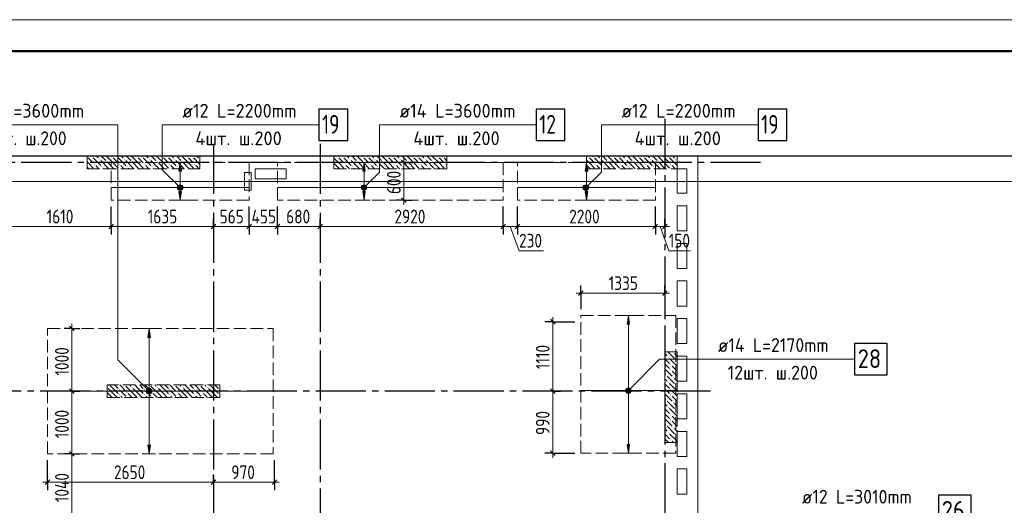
# Model space of a CAD drawing. Header units: millimetres. Extents: x 0 to 43617, y 0 to 59400.
# Tile 28 of 29: x 11528 to 27244, y 51650 to 59400. Entities that reach past the tile are written whole.
import ezdxf

# ---------------------------------------------------------------- set-up
doc = ezdxf.new("R2010")
doc.units = ezdxf.units.MM
doc.linetypes.add('______2', pattern=[270, 200, -70])
doc.linetypes.add('______5', pattern=[1100, 800, -100, 100, -100])
for name, color, linetype, lineweight in [('Standard', 7, 'Continuous', 25), ('ДОП Верх по У', 7, 'Continuous', 25), ('ЖБ Пилон', 180, 'Continuous', 25), ('Оси', 40, '______5', 18), ('Позиционная метка номер позиции', 7, 'Continuous', 13), ('Примечания', 7, 'Continuous', 25)]:
    doc.layers.add(name, color=color, linetype=linetype, lineweight=lineweight)
doc.layers.add('ЖБ Перекрытие верхний уровень', color=7, linetype='Continuous', lineweight=25, true_color=0xe0e0ff)
doc.styles.add('GOST 2.304-81', font='txt')
doc.styles.add('ISOCPEUR', font='txt')

msp = doc.modelspace()

# ---------------------------------------------------------------- hatches: boundary and pattern name
at = {"layer": 'ДОП Верх по У', "linetype": 'Continuous', "lineweight": 13, "transparency": 33554687}
for points in [[(14109, 56980), (14089, 57120), (14069, 56980)], [(17044, 56980), (17024, 57120), (17004, 56980)], [(20594, 56980), (20574, 57120), (20554, 56980)], [(14051, 56720), (14126, 56720), (14121, 56739)], [(14051, 56720), (14121, 56739), (14057, 56739)], [(14057, 56739), (14121, 56739), (14108, 56752)], [(14057, 56739), (14108, 56752), (14070, 56752)], [(14070, 56752), (14108, 56752), (14089, 56758)], [(16986, 56720), (17061, 56720), (17056, 56739)], [(16986, 56720), (17056, 56739), (16992, 56739)], [(16992, 56739), (17056, 56739), (17043, 56752)], [(16992, 56739), (17043, 56752), (17005, 56752)], [(17005, 56752), (17043, 56752), (17024, 56758)], [(20536, 56720), (20611, 56720), (20606, 56739)], [(20536, 56720), (20606, 56739), (20542, 56739)], [(20542, 56739), (20606, 56739), (20593, 56752)], [(20542, 56739), (20593, 56752), (20555, 56752)], [(20555, 56752), (20593, 56752), (20574, 56758)], [(14057, 56701), (14126, 56720), (14051, 56720)], [(14057, 56701), (14121, 56701), (14126, 56720)], [(14070, 56688), (14121, 56701), (14057, 56701)], [(14070, 56688), (14108, 56688), (14121, 56701)], [(14108, 56688), (14070, 56688), (14089, 56683)], [(16992, 56701), (17061, 56720), (16986, 56720)], [(16992, 56701), (17056, 56701), (17061, 56720)], [(17005, 56688), (17056, 56701), (16992, 56701)], [(17005, 56688), (17043, 56688), (17056, 56701)], [(17043, 56688), (17005, 56688), (17024, 56683)], [(20542, 56701), (20611, 56720), (20536, 56720)], [(20542, 56701), (20606, 56701), (20611, 56720)], [(20555, 56688), (20606, 56701), (20542, 56701)], [(20555, 56688), (20593, 56688), (20606, 56701)], [(20593, 56688), (20555, 56688), (20574, 56683)], [(21263, 54540), (21243, 54680), (21223, 54540)], [(13614, 54330), (13594, 54470), (13574, 54330)], [(13557, 53470), (13631, 53470), (13626, 53489)], [(13557, 53470), (13626, 53489), (13562, 53489)], [(13562, 53451), (13631, 53470), (13557, 53470)], [(13562, 53489), (13626, 53489), (13613, 53502)], [(13562, 53489), (13613, 53502), (13575, 53502)], [(13562, 53451), (13626, 53451), (13631, 53470)], [(13575, 53438), (13626, 53451), (13562, 53451)], [(13575, 53502), (13613, 53502), (13594, 53508)], [(13575, 53438), (13613, 53438), (13626, 53451)], [(13613, 53438), (13575, 53438), (13594, 53433)], [(21205, 53480), (21280, 53480), (21275, 53499)], [(21205, 53480), (21275, 53499), (21211, 53499)], [(21211, 53461), (21280, 53480), (21205, 53480)], [(21211, 53499), (21275, 53499), (21262, 53512)], [(21211, 53499), (21262, 53512), (21224, 53512)], [(21211, 53461), (21275, 53461), (21280, 53480)], [(21224, 53448), (21275, 53461), (21211, 53461)], [(21224, 53512), (21262, 53512), (21243, 53518)], [(21224, 53448), (21262, 53448), (21275, 53461)], [(21262, 53448), (21224, 53448), (21243, 53443)]]:
    msp.add_hatch(color=7, dxfattribs=at).paths.add_polyline_path(points)
for points in [[(14109, 56660), (14089, 56520), (14069, 56660)], [(17044, 56660), (17024, 56520), (17004, 56660)], [(20594, 56660), (20574, 56520), (20554, 56660)], [(13614, 52610), (13594, 52470), (13574, 52610)], [(21263, 52620), (21243, 52480), (21223, 52620)]]:
    msp.add_hatch(color=7, dxfattribs=at).paths.add_polyline_path(points, flags=16)
at = {"layer": 'ЖБ Пилон', "linetype": 'Continuous', "lineweight": 18, "transparency": 33554687}
for points in [[(12604, 57217), (12607, 57213), (12604, 57210)], [(12674, 57213), (12681, 57220), (12687, 57213), (12681, 57207)], [(12994, 57213), (13001, 57220), (13007, 57213), (13001, 57207)], [(13074, 57213), (13081, 57220), (13087, 57213), (13081, 57207)], [(13394, 57213), (13401, 57220), (13407, 57213), (13401, 57207)], [(13474, 57213), (13481, 57220), (13487, 57213), (13481, 57207)], [(13794, 57213), (13801, 57220), (13807, 57213), (13801, 57207)], [(13874, 57213), (13881, 57220), (13887, 57213), (13881, 57207)], [(14194, 57213), (14201, 57220), (14207, 57213), (14201, 57207)], [(14274, 57213), (14281, 57220), (14287, 57213), (14281, 57207)], [(16594, 57213), (16601, 57220), (16607, 57213), (16601, 57207)], [(16674, 57213), (16681, 57220), (16687, 57213), (16681, 57207)], [(16994, 57213), (17001, 57220), (17007, 57213), (17001, 57207)], [(17074, 57213), (17081, 57220), (17087, 57213), (17081, 57207)], [(17394, 57213), (17401, 57220), (17407, 57213), (17401, 57207)], [(17474, 57213), (17481, 57220), (17487, 57213), (17481, 57207)], [(17794, 57213), (17801, 57220), (17807, 57213), (17801, 57207)], [(17874, 57213), (17881, 57220), (17887, 57213), (17881, 57207)], [(18194, 57213), (18201, 57220), (18207, 57213), (18201, 57207)], [(18274, 57213), (18281, 57220), (18287, 57213), (18281, 57207)], [(20594, 57213), (20601, 57220), (20607, 57213), (20601, 57207)], [(20674, 57213), (20681, 57220), (20687, 57213), (20681, 57207)], [(20994, 57213), (21001, 57220), (21007, 57213), (21001, 57207)], [(21074, 57213), (21081, 57220), (21087, 57213), (21081, 57207)], [(21394, 57213), (21401, 57220), (21407, 57213), (21401, 57207)], [(21474, 57213), (21481, 57220), (21487, 57213), (21481, 57207)], [(21794, 57213), (21801, 57220), (21807, 57213), (21801, 57207)], [(21874, 57213), (21881, 57220), (21887, 57213), (21881, 57207)], [(12714, 57093), (12721, 57100), (12727, 57093), (12721, 57087)], [(12794, 57173), (12801, 57180), (12807, 57173), (12801, 57167)], [(12834, 57053), (12841, 57060), (12847, 57053), (12841, 57047)], [(12914, 57133), (12921, 57140), (12927, 57133), (12921, 57127)], [(13114, 57093), (13121, 57100), (13127, 57093), (13121, 57087)], [(13194, 57173), (13201, 57180), (13207, 57173), (13201, 57167)], [(13234, 57053), (13241, 57060), (13247, 57053), (13241, 57047)], [(13314, 57133), (13321, 57140), (13327, 57133), (13321, 57127)], [(13514, 57093), (13521, 57100), (13527, 57093), (13521, 57087)], [(13594, 57173), (13601, 57180), (13607, 57173), (13601, 57167)], [(13634, 57053), (13641, 57060), (13647, 57053), (13641, 57047)], [(13714, 57133), (13721, 57140), (13727, 57133), (13721, 57127)], [(13914, 57093), (13921, 57100), (13927, 57093), (13921, 57087)], [(13994, 57173), (14001, 57180), (14007, 57173), (14001, 57167)], [(14034, 57053), (14041, 57060), (14047, 57053), (14041, 57047)], [(14114, 57133), (14121, 57140), (14127, 57133), (14121, 57127)], [(14314, 57093), (14321, 57100), (14327, 57093), (14321, 57087)], [(14394, 57173), (14401, 57180), (14404, 57177), (14404, 57170), (14401, 57167)], [(16714, 57093), (16721, 57100), (16727, 57093), (16721, 57087)], [(16794, 57173), (16801, 57180), (16807, 57173), (16801, 57167)], [(16834, 57053), (16841, 57060), (16847, 57053), (16841, 57047)], [(16914, 57133), (16921, 57140), (16927, 57133), (16921, 57127)], [(17114, 57093), (17121, 57100), (17127, 57093), (17121, 57087)], [(17194, 57173), (17201, 57180), (17207, 57173), (17201, 57167)], [(17234, 57053), (17241, 57060), (17247, 57053), (17241, 57047)], [(17314, 57133), (17321, 57140), (17327, 57133), (17321, 57127)], [(17514, 57093), (17521, 57100), (17527, 57093), (17521, 57087)], [(17594, 57173), (17601, 57180), (17607, 57173), (17601, 57167)], [(17634, 57053), (17641, 57060), (17647, 57053), (17641, 57047)], [(17714, 57133), (17721, 57140), (17727, 57133), (17721, 57127)], [(17914, 57093), (17921, 57100), (17927, 57093), (17921, 57087)], [(17994, 57173), (18001, 57180), (18007, 57173), (18001, 57167)], [(18034, 57053), (18041, 57060), (18047, 57053), (18041, 57047)], [(18114, 57133), (18121, 57140), (18127, 57133), (18121, 57127)], [(18314, 57093), (18321, 57100), (18327, 57093), (18321, 57087)], [(20714, 57093), (20721, 57100), (20727, 57093), (20721, 57087)], [(20794, 57173), (20801, 57180), (20807, 57173), (20801, 57167)], [(20834, 57053), (20841, 57060), (20847, 57053), (20841, 57047)], [(20914, 57133), (20921, 57140), (20927, 57133), (20921, 57127)], [(21114, 57093), (21121, 57100), (21127, 57093), (21121, 57087)], [(21194, 57173), (21201, 57180), (21207, 57173), (21201, 57167)], [(21234, 57053), (21241, 57060), (21247, 57053), (21241, 57047)], [(21314, 57133), (21321, 57140), (21327, 57133), (21321, 57127)], [(21514, 57093), (21521, 57100), (21527, 57093), (21521, 57087)], [(21594, 57173), (21601, 57180), (21607, 57173), (21601, 57167)], [(21634, 57053), (21641, 57060), (21647, 57053), (21641, 57047)], [(21714, 57133), (21721, 57140), (21727, 57133), (21721, 57127)], [(21914, 57093), (21921, 57100), (21927, 57093), (21921, 57087)], [(21994, 57173), (22001, 57180), (22007, 57173), (22001, 57167)], [(21954, 54093), (21961, 54100), (21967, 54093), (21961, 54087)], [(21874, 54013), (21881, 54020), (21887, 54013), (21881, 54007)], [(21994, 53973), (22001, 53980), (22007, 53973), (22001, 53967)], [(21914, 53893), (21921, 53900), (21927, 53893), (21921, 53887)], [(21914, 53813), (21921, 53820), (21927, 53813), (21921, 53807)], [(21834, 53733), (21841, 53740), (21847, 53733), (21841, 53727)], [(21874, 53613), (21881, 53620), (21887, 53613), (21881, 53607)], [(21954, 53693), (21961, 53700), (21967, 53693), (21961, 53687)], [(12924, 53537), (12927, 53533), (12924, 53530)], [(13114, 53493), (13121, 53500), (13127, 53493), (13121, 53487)], [(13204, 53570), (13201, 53567), (13198, 53570)], [(13234, 53453), (13241, 53460), (13247, 53453), (13241, 53447)], [(13314, 53533), (13321, 53540), (13327, 53533), (13321, 53527)], [(13514, 53493), (13521, 53500), (13527, 53493), (13521, 53487)], [(13604, 53570), (13601, 53567), (13598, 53570)], [(13634, 53453), (13641, 53460), (13647, 53453), (13641, 53447)], [(13714, 53533), (13721, 53540), (13727, 53533), (13721, 53527)], [(13914, 53493), (13921, 53500), (13927, 53493), (13921, 53487)], [(14004, 53570), (14001, 53567), (13998, 53570)], [(14034, 53453), (14041, 53460), (14047, 53453), (14041, 53447)], [(14114, 53533), (14121, 53540), (14127, 53533), (14121, 53527)], [(14314, 53493), (14321, 53500), (14327, 53493), (14321, 53487)], [(14404, 53570), (14401, 53567), (14398, 53570)], [(14434, 53453), (14441, 53460), (14447, 53453), (14441, 53447)], [(14514, 53533), (14521, 53540), (14527, 53533), (14521, 53527)], [(14714, 53493), (14721, 53500), (14724, 53497), (14724, 53490), (14721, 53487)], [(21914, 53493), (21921, 53500), (21927, 53493), (21921, 53487)], [(21994, 53573), (22001, 53580), (22007, 53573), (22001, 53567)], [(13114, 53413), (13121, 53420), (13127, 53413), (13121, 53407)], [(13234, 53373), (13241, 53380), (13247, 53373), (13244, 53370), (13238, 53370)], [(13514, 53413), (13521, 53420), (13527, 53413), (13521, 53407)], [(13634, 53373), (13641, 53380), (13647, 53373), (13644, 53370), (13638, 53370)], [(13914, 53413), (13921, 53420), (13927, 53413), (13921, 53407)], [(14034, 53373), (14041, 53380), (14047, 53373), (14044, 53370), (14038, 53370)], [(14314, 53413), (14321, 53420), (14327, 53413), (14321, 53407)], [(14434, 53373), (14441, 53380), (14447, 53373), (14444, 53370), (14438, 53370)], [(14714, 53413), (14721, 53420), (14724, 53417), (14724, 53410), (14721, 53407)], [(21834, 53333), (21841, 53340), (21847, 53333), (21841, 53327)], [(21914, 53413), (21921, 53420), (21927, 53413), (21921, 53407)], [(21954, 53293), (21961, 53300), (21967, 53293), (21961, 53287)], [(21874, 53213), (21881, 53220), (21887, 53213), (21881, 53207)], [(21994, 53173), (22001, 53180), (22007, 53173), (22001, 53167)], [(21914, 53093), (21921, 53100), (21927, 53093), (21921, 53087)], [(21914, 53013), (21921, 53020), (21927, 53013), (21921, 53007)], [(21834, 52933), (21841, 52940), (21847, 52933), (21841, 52927)], [(21874, 52813), (21881, 52820), (21887, 52813), (21881, 52807)], [(21954, 52893), (21961, 52900), (21967, 52893), (21961, 52887)], [(21914, 52693), (21921, 52700), (21927, 52693), (21921, 52687)], [(21994, 52773), (22001, 52780), (22007, 52773), (22001, 52767)]]:
    msp.add_hatch(color=7, dxfattribs=at).paths.add_polyline_path(points, flags=16)
at = {"layer": 'Позиционная метка номер позиции', "linetype": 'Continuous', "lineweight": 13, "transparency": 33554687}
for points in [[(14057, 56688), (14100, 56763), (14046, 56709)], [(14046, 56709), (14100, 56763), (14077, 56763)], [(14046, 56709), (14077, 56763), (14046, 56731)], [(14046, 56731), (14077, 56763), (14057, 56752)], [(14057, 56688), (14121, 56752), (14100, 56763)], [(14077, 56677), (14121, 56752), (14057, 56688)], [(14077, 56677), (14132, 56731), (14121, 56752)], [(16981, 56731), (17056, 56688), (16992, 56752)], [(16992, 56752), (17067, 56709), (17012, 56763)], [(16992, 56752), (17056, 56688), (17067, 56709)], [(17012, 56763), (17067, 56709), (17067, 56731)], [(17012, 56763), (17067, 56731), (17035, 56763)], [(17035, 56763), (17067, 56731), (17056, 56752)], [(20523, 56731), (20598, 56688), (20534, 56752)], [(20534, 56752), (20609, 56709), (20555, 56763)], [(20534, 56752), (20598, 56688), (20609, 56709)], [(20555, 56763), (20609, 56709), (20609, 56731)], [(20555, 56763), (20609, 56731), (20578, 56763)], [(20578, 56763), (20609, 56731), (20598, 56752)], [(14100, 56677), (14132, 56731), (14077, 56677)], [(14100, 56677), (14132, 56709), (14132, 56731)], [(14132, 56709), (14100, 56677), (14121, 56688)], [(16981, 56709), (17035, 56677), (16981, 56731)], [(16981, 56731), (17035, 56677), (17056, 56688)], [(17012, 56677), (16981, 56709), (16992, 56688)], [(16981, 56709), (17012, 56677), (17035, 56677)], [(20523, 56709), (20578, 56677), (20523, 56731)], [(20523, 56731), (20578, 56677), (20598, 56688)], [(20555, 56677), (20523, 56709), (20534, 56688)], [(20523, 56709), (20555, 56677), (20578, 56677)], [(13562, 53438), (13605, 53513), (13551, 53459)], [(13551, 53459), (13605, 53513), (13583, 53513)], [(13551, 53459), (13583, 53513), (13551, 53481)], [(13551, 53481), (13583, 53513), (13562, 53502)], [(13562, 53438), (13626, 53502), (13605, 53513)], [(13583, 53427), (13626, 53502), (13562, 53438)], [(13583, 53427), (13637, 53481), (13626, 53502)], [(13605, 53427), (13637, 53481), (13583, 53427)], [(13605, 53427), (13637, 53459), (13637, 53481)], [(13637, 53459), (13605, 53427), (13626, 53438)], [(21200, 53491), (21275, 53448), (21211, 53512)], [(21200, 53469), (21254, 53437), (21200, 53491)], [(21200, 53491), (21254, 53437), (21275, 53448)], [(21232, 53437), (21200, 53469), (21211, 53448)], [(21200, 53469), (21232, 53437), (21254, 53437)], [(21211, 53512), (21286, 53469), (21232, 53523)], [(21211, 53512), (21275, 53448), (21286, 53469)], [(21232, 53523), (21286, 53469), (21286, 53491)], [(21232, 53523), (21286, 53491), (21254, 53523)], [(21254, 53523), (21286, 53491), (21275, 53512)]]:
    msp.add_hatch(color=7, dxfattribs=at).paths.add_polyline_path(points)

# ---------------------------------------------------------------- linework, layer by layer
at = {"layer": 'Standard', "color": 251, "linetype": 'Continuous', "lineweight": -3, "true_color": 0x656565, "transparency": 33554687}
for p, q in [((17660, 57120), (17314, 57120)), ((17660, 57120), (17535, 57120)), ((17660, 57120), (17785, 57120)), ((17660, 56520), (17535, 56520)), ((17660, 56520), (17785, 56520)), ((17660, 56520), (17660, 56520)), ((21674, 56098), (21674, 56420)), ((12989, 56098), (12989, 56223)), ((14624, 56098), (14624, 56223)), ((15189, 56098), (15189, 56223)), ((15644, 56098), (15644, 56223)), ((16324, 56098), (16324, 56223)), ((19244, 56098), (19244, 56223)), ((19474, 56098), (19474, 56223)), ((21674, 56098), (21674, 56223)), ((21824, 56098), (21824, 56223)), ((12989, 56098), (12989, 55973)), ((14624, 56098), (14624, 55973)), ((14624, 56098), (14624, 56098)), ((15189, 56098), (15189, 55973)), ((15644, 56098), (15644, 55973)), ((16324, 56098), (16324, 55973)), ((16324, 56098), (16324, 56098)), ((19244, 56098), (19244, 55973)), ((19474, 56098), (19474, 55973)), ((21674, 56098), (21674, 55973)), ((21824, 56098), (21824, 55973)), ((21824, 56098), (21824, 56098)), ((20487, 55035), (20487, 55160)), ((20487, 55035), (20487, 54909)), ((20487, 55035), (20487, 54780)), ((21824, 55035), (21824, 55160)), ((21824, 55035), (21824, 54909)), ((21824, 55035), (21824, 54680)), ((20036, 54580), (19911, 54580)), ((20036, 54580), (20161, 54580)), ((20036, 54580), (20387, 54580)), ((12362, 54470), (12237, 54470)), ((12362, 54470), (12487, 54470)), ((12362, 54470), (12362, 54470)), ((12362, 53470), (12237, 53470)), ((12362, 53470), (12487, 53470)), ((12362, 53470), (12362, 53470)), ((20036, 53470), (19911, 53470)), ((20036, 53470), (20161, 53470)), ((20036, 53470), (20036, 53470)), ((11974, 52017), (11974, 52370)), ((12362, 52470), (12237, 52470)), ((12362, 52470), (12487, 52470)), ((15594, 52017), (15594, 52370)), ((20036, 52480), (19911, 52480)), ((20036, 52480), (20161, 52480)), ((20036, 52480), (20387, 52480)), ((11974, 52017), (11974, 52142)), ((14624, 52017), (14624, 52142)), ((15594, 52017), (15594, 52142)), ((11974, 52017), (11974, 51892)), ((14624, 52017), (14624, 51892)), ((14624, 52017), (14624, 52017)), ((15594, 52017), (15594, 51892))]:
    msp.add_line(p, q, dxfattribs=at)
at = {"layer": 'Standard', "color": 7, "linetype": 'Continuous', "lineweight": 25, "transparency": 33554687}
for p, q in [((17622, 57158), (17697, 57083)), ((17622, 56558), (17697, 56483)), ((12951, 56060), (13026, 56135)), ((14586, 56060), (14661, 56135)), ((15151, 56060), (15226, 56135)), ((15606, 56060), (15681, 56135)), ((16286, 56060), (16361, 56135)), ((19206, 56060), (19281, 56135)), ((19436, 56060), (19511, 56135)), ((21636, 56060), (21711, 56135)), ((21786, 56060), (21861, 56135)), ((20449, 54997), (20524, 55072)), ((21786, 54997), (21861, 55072)), ((19998, 54618), (20073, 54543)), ((12324, 54508), (12399, 54433)), ((12324, 53508), (12399, 53433)), ((19998, 53508), (20073, 53433)), ((12324, 52508), (12399, 52433)), ((19998, 52518), (20073, 52443)), ((11936, 51980), (12011, 52055)), ((14586, 51980), (14661, 52055)), ((15557, 51980), (15631, 52055))]:
    msp.add_line(p, q, dxfattribs=at)
at = {"layer": 'Standard', "color": 7, "linetype": 'Continuous', "lineweight": 13, "transparency": 33554687}
for p, q in [((17660, 57120), (17660, 57195)), ((17660, 57120), (17660, 56520)), ((17660, 56520), (17660, 56445)), ((11381, 56098), (12989, 56098)), ((12989, 56098), (14624, 56098)), ((14624, 56098), (15189, 56098)), ((15189, 56098), (15644, 56098)), ((15644, 56098), (16324, 56098)), ((16324, 56098), (19244, 56098)), ((19244, 56098), (19474, 56098)), ((19359, 56098), (19498, 55713)), ((19474, 56098), (21674, 56098)), ((21674, 56098), (21824, 56098)), ((21749, 56098), (21888, 55713)), ((21824, 56098), (21899, 56098)), ((19498, 55713), (19889, 55713)), ((21888, 55713), (22232, 55713)), ((20487, 55035), (20412, 55035)), ((20487, 55035), (21824, 55035)), ((21824, 55035), (21899, 55035)), ((12362, 54470), (12362, 54545)), ((20036, 54580), (20036, 54655)), ((12362, 53470), (12362, 52470)), ((20036, 53470), (20036, 52480)), ((12362, 52470), (12362, 51430)), ((20036, 52480), (20036, 52405)), ((11974, 52017), (11899, 52017)), ((11974, 52017), (14624, 52017)), ((14624, 52017), (15594, 52017)), ((15594, 52017), (15669, 52017))]:
    msp.add_line(p, q, dxfattribs=at)
msp.add_lwpolyline([(0, 0), (42000, 0), (42000, 59400), (0, 59400), (0, 0)], close=True, dxfattribs=at)
for points in [[(42000, 59400), (0, 59400), (0, 0), (42000, 0), (42000, 59400)], [(42000, 59400), (0, 59400), (0, 0), (42000, 0), (42000, 59400)], [(7674, 10380), (33074, 10380), (33074, 57220), (7674, 57220), (7674, 10380)], [(20036, 54580), (20036, 53722), (20036, 53722), (20036, 53470)], [(12362, 54470), (12362, 53617), (12362, 53617), (12362, 53470)]]:
    msp.add_lwpolyline(points, dxfattribs=at)
at = {"layer": 'Standard', "color": 7, "linetype": 'Continuous', "lineweight": 50, "transparency": 33554687}
msp.add_lwpolyline([(2000, 58900), (41500, 58900), (41500, 500), (2000, 500), (2000, 58900)], close=True, dxfattribs=at)
at = {"layer": 'Standard', "color": 7, "linetype": 'Continuous', "lineweight": 25, "transparency": 33554687}
msp.add_lwpolyline([(7394, 10100), (33074, 10100), (33074, 57220), (7394, 57220), (7394, 10100)], dxfattribs=at)
at = {"layer": 'Standard', "color": 254, "linetype": 'Continuous', "lineweight": 13, "true_color": 0xc4c4ff, "transparency": 33554687}
msp.add_lwpolyline([(7606, 10312), (32674, 10312), (32674, 56820), (7606, 56820), (7606, 10312)], dxfattribs=at)
at = {"layer": 'Standard', "color": 251, "linetype": 'Continuous', "lineweight": -3, "true_color": 0x656565, "transparency": 33554687}
for points in [[(12989, 56098), (12989, 56115), (12989, 56115), (12989, 56115), (12989, 56115), (12989, 56115), (12989, 56115), (12989, 56115), (12989, 56115), (12989, 56115), (12989, 56115), (12989, 56115), (12989, 56115), (12989, 56420)], [(15189, 56098), (15189, 56115), (15189, 56115), (15189, 56115), (15189, 56115), (15189, 56115), (15189, 56115), (15189, 56115), (15189, 56115), (15189, 56420)], [(15644, 56098), (15644, 56115), (15644, 56115), (15644, 56115), (15644, 56115), (15644, 56115), (15644, 56115), (15644, 56420)], [(19244, 56098), (19244, 56115), (19244, 56115), (19244, 56420)], [(19474, 56098), (19474, 56115), (19474, 56115), (19474, 56420)], [(12362, 52470), (12345, 52470), (12345, 52470), (12345, 52470), (12345, 52470), (12345, 52470), (12345, 52470), (12342, 52470)]]:
    msp.add_lwpolyline(points, dxfattribs=at)
at = {"layer": 'ДОП Верх по У', "color": 7, "linetype": 'Continuous', "lineweight": 13, "transparency": 33554687}
for p, q in [((10686, 57720), (12794, 57720)), ((14104, 57720), (16190, 57720)), ((17571, 57720), (19679, 57720)), ((21113, 57720), (23199, 57720)), ((22654, 53980), (24718, 53980))]:
    msp.add_line(p, q, dxfattribs=at)
at = {"layer": 'ДОП Верх по У', "color": 251, "linetype": 'Continuous', "lineweight": 13, "true_color": 0x494949, "transparency": 33554687}
for p, q in [((14089, 57120), (13989, 57120)), ((14089, 57120), (14069, 56980)), ((14109, 56980), (14089, 57120)), ((14089, 57120), (14189, 57120)), ((14089, 57120), (14089, 57120)), ((17024, 57120), (16924, 57120)), ((17024, 57120), (17004, 56980)), ((17044, 56980), (17024, 57120)), ((17024, 57120), (17124, 57120)), ((17024, 57120), (17024, 57120)), ((20574, 57120), (20474, 57120)), ((20574, 57120), (20554, 56980)), ((20594, 56980), (20574, 57120)), ((20574, 57120), (20674, 57120)), ((20574, 57120), (20574, 57120)), ((14069, 56980), (14109, 56980)), ((14089, 56750), (14089, 56980)), ((17004, 56980), (17044, 56980)), ((17024, 56750), (17024, 56980)), ((20554, 56980), (20594, 56980)), ((20574, 56750), (20574, 56980)), ((14051, 56720), (14051, 56720)), ((14089, 56520), (14069, 56660)), ((14069, 56660), (14109, 56660)), ((14089, 56660), (14089, 56690)), ((14109, 56660), (14089, 56520)), ((14126, 56720), (14126, 56720)), ((16986, 56720), (16986, 56720)), ((17024, 56520), (17004, 56660)), ((17004, 56660), (17044, 56660)), ((17024, 56660), (17024, 56690)), ((17044, 56660), (17024, 56520)), ((17061, 56720), (17061, 56720)), ((20536, 56720), (20536, 56720)), ((20574, 56520), (20554, 56660)), ((20554, 56660), (20594, 56660)), ((20574, 56660), (20574, 56690)), ((20594, 56660), (20574, 56520)), ((20611, 56720), (20611, 56720)), ((14089, 56520), (13989, 56520)), ((14089, 56520), (14189, 56520)), ((14089, 56520), (14089, 56520)), ((17024, 56520), (16924, 56520)), ((17024, 56520), (17124, 56520)), ((17024, 56520), (17024, 56520)), ((20574, 56520), (20474, 56520)), ((20574, 56520), (20674, 56520)), ((20574, 56520), (20574, 56520)), ((21243, 54680), (21143, 54680)), ((21243, 54680), (21223, 54540)), ((21223, 54540), (21263, 54540)), ((21263, 54540), (21243, 54680)), ((21243, 54680), (21343, 54680)), ((21243, 54680), (21243, 54680)), ((21243, 53510), (21243, 54540)), ((13594, 54470), (13494, 54470)), ((13594, 54470), (13574, 54330)), ((13614, 54330), (13594, 54470)), ((13594, 54470), (13694, 54470)), ((13594, 54470), (13594, 54470)), ((13574, 54330), (13614, 54330)), ((13594, 53500), (13594, 54330)), ((13557, 53470), (13557, 53470)), ((13594, 52610), (13594, 53440)), ((13631, 53470), (13631, 53470)), ((21205, 53480), (21205, 53480)), ((21243, 52620), (21243, 53450)), ((21280, 53480), (21280, 53480)), ((13594, 52470), (13574, 52610)), ((13574, 52610), (13614, 52610)), ((13614, 52610), (13594, 52470)), ((21243, 52480), (21223, 52620)), ((21223, 52620), (21263, 52620)), ((21263, 52620), (21243, 52480)), ((13594, 52470), (13494, 52470)), ((13594, 52470), (13694, 52470)), ((13594, 52470), (13594, 52470)), ((21243, 52480), (21143, 52480)), ((21243, 52480), (21343, 52480)), ((21243, 52480), (21243, 52480))]:
    msp.add_line(p, q, dxfattribs=at)
at = {"layer": 'ДОП Верх по У', "color": 7, "linetype": 'Continuous', "lineweight": 18, "transparency": 33554687}
for p, q in [((12995, 56720), (15183, 56720)), ((15651, 56720), (19237, 56720)), ((19480, 56720), (21668, 56720)), ((11981, 53470), (15567, 53470)), ((20492, 53480), (21992, 53480))]:
    msp.add_line(p, q, dxfattribs=at)
at = {"layer": 'ДОП Верх по У', "color": 7, "linetype": 'Continuous', "lineweight": 25, "transparency": 33554687}
for points in [[(16304, 57470), (16764, 57470), (16764, 57970), (16304, 57970), (16304, 57470)], [(19771, 57470), (20231, 57470), (20231, 57970), (19771, 57970), (19771, 57470)], [(23313, 57470), (23773, 57470), (23773, 57970), (23313, 57970), (23313, 57470)], [(24854, 53730), (25374, 53730), (25374, 54230), (24854, 54230), (24854, 53730)], [(26195, 51310), (26715, 51310), (26715, 51810), (26195, 51810), (26195, 51310)]]:
    msp.add_lwpolyline(points, dxfattribs=at)
at = {"layer": 'ДОП Верх по У', "color": 251, "linetype": 'Continuous', "lineweight": 13, "true_color": 0x494949, "transparency": 33554687}
for centre in [(14089, 56720), (17024, 56720), (20574, 56720), (13594, 53470), (21243, 53480)]:
    msp.add_circle(centre, 37.5, dxfattribs=at)
at = {"layer": 'ЖБ Перекрытие верхний уровень', "color": 7, "linetype": 'Continuous', "lineweight": 18, "transparency": 33554687}
for p, q in [((22354, 57220), (8924, 57220)), ((22354, 50590), (22354, 57220)), ((15224, 56960), (15114, 56960)), ((15114, 56960), (15114, 56680)), ((15224, 56680), (15224, 56960)), ((15784, 57020), (15284, 57020)), ((15284, 57020), (15284, 56860)), ((15784, 56860), (15784, 57020)), ((22024, 56630), (22024, 57020)), ((22024, 57020), (22174, 57020)), ((22174, 57020), (22174, 56630)), ((15284, 56860), (15784, 56860)), ((15114, 56680), (15224, 56680)), ((22174, 56630), (22024, 56630)), ((22024, 56030), (22024, 56430)), ((22024, 56430), (22174, 56430)), ((22174, 56430), (22174, 56030)), ((22174, 56030), (22024, 56030)), ((22024, 55830), (22174, 55830)), ((22024, 55430), (22024, 55830)), ((22174, 55830), (22174, 55430)), ((22174, 55430), (22024, 55430)), ((22024, 54830), (22024, 55230)), ((22024, 55230), (22174, 55230)), ((22174, 55230), (22174, 54830)), ((22174, 54830), (22024, 54830)), ((22024, 54230), (22024, 54630)), ((22024, 54630), (22174, 54630)), ((22174, 54630), (22174, 54230)), ((22174, 54230), (22024, 54230)), ((22024, 53630), (22024, 54030)), ((22024, 54030), (22174, 54030)), ((22174, 54030), (22174, 53630)), ((22174, 53630), (22024, 53630)), ((22024, 53030), (22024, 53430)), ((22024, 53430), (22174, 53430)), ((22174, 53430), (22174, 53030)), ((22174, 53030), (22024, 53030)), ((22024, 52430), (22024, 52830)), ((22024, 52830), (22174, 52830)), ((22174, 52830), (22174, 52430)), ((22174, 52430), (22024, 52430)), ((22024, 51830), (22024, 52230)), ((22024, 52230), (22174, 52230)), ((22174, 52230), (22174, 51830)), ((22174, 51830), (22024, 51830))]:
    msp.add_line(p, q, dxfattribs=at)
at = {"layer": 'ЖБ Пилон', "color": 253, "linetype": '______2', "lineweight": 13, "true_color": 0xa0a0a0, "transparency": 33554687}
for p, q in [((14404, 57220), (12604, 57220)), ((12604, 57220), (12604, 57020)), ((14404, 57020), (14404, 57220)), ((18344, 57220), (16544, 57220)), ((16544, 57220), (16544, 57020)), ((18344, 57020), (18344, 57220)), ((22024, 57220), (20574, 57220)), ((20574, 57220), (20574, 57020)), ((22024, 57020), (22024, 57220)), ((12604, 57020), (14404, 57020)), ((16544, 57020), (18344, 57020)), ((20574, 57020), (22024, 57020)), ((21824, 54100), (21824, 52650)), ((22024, 54100), (21824, 54100)), ((22024, 52650), (22024, 54100)), ((14724, 53570), (12924, 53570)), ((12924, 53570), (12924, 53370)), ((14724, 53370), (14724, 53570)), ((12924, 53370), (14724, 53370)), ((21824, 52650), (22024, 52650))]:
    msp.add_line(p, q, dxfattribs=at)
at = {"layer": 'ЖБ Пилон', "color": 9, "linetype": 'Continuous', "lineweight": 18, "true_color": 0xc7c7c7, "transparency": 33554687}
for p, q in [((12754, 57220), (12781, 57193)), ((12834, 57220), (12901, 57153)), ((13021, 57113), (12914, 57220)), ((13154, 57220), (13181, 57193)), ((13234, 57220), (13301, 57153)), ((13421, 57113), (13314, 57220)), ((13554, 57220), (13581, 57193)), ((13634, 57220), (13701, 57153)), ((13821, 57113), (13714, 57220)), ((13954, 57220), (13981, 57193)), ((14034, 57220), (14101, 57153)), ((14221, 57113), (14114, 57220)), ((14354, 57220), (14381, 57193)), ((16754, 57220), (16781, 57193)), ((16834, 57220), (16901, 57153)), ((17021, 57113), (16914, 57220)), ((17154, 57220), (17181, 57193)), ((17234, 57220), (17301, 57153)), ((17421, 57113), (17314, 57220)), ((17554, 57220), (17581, 57193)), ((17634, 57220), (17701, 57153)), ((17821, 57113), (17714, 57220)), ((17954, 57220), (17981, 57193)), ((18034, 57220), (18101, 57153)), ((18221, 57113), (18114, 57220)), ((20754, 57220), (20781, 57193)), ((20834, 57220), (20901, 57153)), ((21021, 57113), (20914, 57220)), ((21154, 57220), (21181, 57193)), ((21234, 57220), (21301, 57153)), ((21421, 57113), (21314, 57220)), ((21554, 57220), (21581, 57193)), ((21634, 57220), (21701, 57153)), ((21821, 57113), (21714, 57220)), ((21954, 57220), (21981, 57193)), ((12621, 57113), (12604, 57130)), ((12604, 57050), (12621, 57033)), ((12621, 57193), (12701, 57113)), ((12621, 57113), (12701, 57033)), ((12701, 57193), (12821, 57073)), ((12781, 57033), (12741, 57073)), ((12941, 57033), (12821, 57153)), ((12941, 57113), (13021, 57033)), ((13021, 57193), (13101, 57113)), ((13021, 57113), (13101, 57033)), ((13101, 57193), (13221, 57073)), ((13181, 57033), (13141, 57073)), ((13341, 57033), (13221, 57153)), ((13341, 57113), (13421, 57033)), ((13421, 57193), (13501, 57113)), ((13421, 57113), (13501, 57033)), ((13501, 57193), (13621, 57073)), ((13581, 57033), (13541, 57073)), ((13741, 57033), (13621, 57153)), ((13741, 57113), (13821, 57033)), ((13821, 57193), (13901, 57113)), ((13821, 57113), (13901, 57033)), ((13901, 57193), (14021, 57073)), ((13981, 57033), (13941, 57073)), ((14141, 57033), (14021, 57153)), ((14141, 57113), (14221, 57033)), ((14221, 57193), (14301, 57113)), ((14221, 57113), (14301, 57033)), ((14301, 57193), (14404, 57090)), ((14381, 57033), (14341, 57073)), ((16621, 57113), (16544, 57190)), ((16544, 57110), (16621, 57033)), ((16621, 57193), (16701, 57113)), ((16621, 57113), (16701, 57033)), ((16701, 57193), (16821, 57073)), ((16781, 57033), (16741, 57073)), ((16941, 57033), (16821, 57153)), ((16941, 57113), (17021, 57033)), ((17021, 57193), (17101, 57113)), ((17021, 57113), (17101, 57033)), ((17101, 57193), (17221, 57073)), ((17181, 57033), (17141, 57073)), ((17341, 57033), (17221, 57153)), ((17341, 57113), (17421, 57033)), ((17421, 57193), (17501, 57113)), ((17421, 57113), (17501, 57033)), ((17501, 57193), (17621, 57073)), ((17581, 57033), (17541, 57073)), ((17741, 57033), (17621, 57153)), ((17741, 57113), (17821, 57033)), ((17821, 57193), (17901, 57113)), ((17821, 57113), (17901, 57033)), ((17901, 57193), (18021, 57073)), ((17981, 57033), (17941, 57073)), ((18141, 57033), (18021, 57153)), ((18141, 57113), (18221, 57033)), ((18221, 57193), (18301, 57113)), ((18221, 57113), (18301, 57033)), ((18301, 57193), (18344, 57150)), ((18344, 57070), (18341, 57073)), ((20621, 57113), (20574, 57160)), ((20574, 57080), (20621, 57033)), ((20621, 57193), (20701, 57113)), ((20621, 57113), (20701, 57033)), ((20701, 57193), (20821, 57073)), ((20781, 57033), (20741, 57073)), ((20941, 57033), (20821, 57153)), ((20941, 57113), (21021, 57033)), ((21021, 57193), (21101, 57113)), ((21021, 57113), (21101, 57033)), ((21101, 57193), (21221, 57073)), ((21181, 57033), (21141, 57073)), ((21341, 57033), (21221, 57153)), ((21341, 57113), (21421, 57033)), ((21421, 57193), (21501, 57113)), ((21421, 57113), (21501, 57033)), ((21501, 57193), (21621, 57073)), ((21581, 57033), (21541, 57073)), ((21741, 57033), (21621, 57153)), ((21741, 57113), (21821, 57033)), ((21821, 57193), (21901, 57113)), ((21821, 57113), (21901, 57033)), ((21901, 57193), (22021, 57073)), ((21981, 57033), (21941, 57073)), ((22024, 57150), (22021, 57153)), ((12621, 57033), (12634, 57020)), ((12794, 57020), (12781, 57033)), ((12861, 57033), (12874, 57020)), ((12941, 57033), (12954, 57020)), ((13021, 57033), (13034, 57020)), ((13194, 57020), (13181, 57033)), ((13261, 57033), (13274, 57020)), ((13341, 57033), (13354, 57020)), ((13421, 57033), (13434, 57020)), ((13594, 57020), (13581, 57033)), ((13661, 57033), (13674, 57020)), ((13741, 57033), (13754, 57020)), ((13821, 57033), (13834, 57020)), ((13994, 57020), (13981, 57033)), ((14061, 57033), (14074, 57020)), ((14141, 57033), (14154, 57020)), ((14221, 57033), (14234, 57020)), ((14394, 57020), (14381, 57033)), ((16544, 57030), (16554, 57020)), ((16621, 57033), (16634, 57020)), ((16794, 57020), (16781, 57033)), ((16861, 57033), (16874, 57020)), ((16941, 57033), (16954, 57020)), ((17021, 57033), (17034, 57020)), ((17194, 57020), (17181, 57033)), ((17261, 57033), (17274, 57020)), ((17341, 57033), (17354, 57020)), ((17421, 57033), (17434, 57020)), ((17594, 57020), (17581, 57033)), ((17661, 57033), (17674, 57020)), ((17741, 57033), (17754, 57020)), ((17821, 57033), (17834, 57020)), ((17994, 57020), (17981, 57033)), ((18061, 57033), (18074, 57020)), ((18141, 57033), (18154, 57020)), ((18221, 57033), (18234, 57020)), ((20621, 57033), (20634, 57020)), ((20794, 57020), (20781, 57033)), ((20861, 57033), (20874, 57020)), ((20941, 57033), (20954, 57020)), ((21021, 57033), (21034, 57020)), ((21194, 57020), (21181, 57033)), ((21261, 57033), (21274, 57020)), ((21341, 57033), (21354, 57020)), ((21421, 57033), (21434, 57020)), ((21594, 57020), (21581, 57033)), ((21661, 57033), (21674, 57020)), ((21741, 57033), (21754, 57020)), ((21821, 57033), (21834, 57020)), ((21994, 57020), (21981, 57033)), ((21861, 54033), (21824, 54070)), ((21874, 54100), (21981, 53993)), ((21981, 54073), (22024, 54030)), ((21824, 53990), (21901, 53913)), ((21824, 53910), (21901, 53833)), ((21901, 53993), (22021, 53873)), ((22024, 53950), (22021, 53953)), ((21824, 53830), (21941, 53713)), ((21981, 53833), (21941, 53873)), ((21941, 53793), (22024, 53710)), ((22021, 53793), (21981, 53833)), ((21861, 53633), (21824, 53670)), ((21861, 53713), (21981, 53593)), ((21901, 53593), (22021, 53473)), ((21981, 53673), (22024, 53630)), ((12941, 53433), (12924, 53450)), ((12941, 53513), (13021, 53433)), ((13021, 53513), (12964, 53570)), ((13021, 53513), (13101, 53433)), ((13044, 53570), (13101, 53513)), ((13124, 53570), (13221, 53473)), ((13181, 53433), (13141, 53473)), ((13341, 53433), (13221, 53553)), ((13284, 53570), (13301, 53553)), ((13341, 53513), (13421, 53433)), ((13421, 53513), (13364, 53570)), ((13421, 53513), (13501, 53433)), ((13444, 53570), (13501, 53513)), ((13524, 53570), (13621, 53473)), ((13581, 53433), (13541, 53473)), ((13741, 53433), (13621, 53553)), ((13684, 53570), (13701, 53553)), ((13741, 53513), (13821, 53433)), ((13821, 53513), (13764, 53570)), ((13821, 53513), (13901, 53433)), ((13844, 53570), (13901, 53513)), ((13924, 53570), (14021, 53473)), ((13981, 53433), (13941, 53473)), ((14141, 53433), (14021, 53553)), ((14084, 53570), (14101, 53553)), ((14141, 53513), (14221, 53433)), ((14221, 53513), (14164, 53570)), ((14221, 53513), (14301, 53433)), ((14244, 53570), (14301, 53513)), ((14324, 53570), (14421, 53473)), ((14381, 53433), (14341, 53473)), ((14541, 53433), (14421, 53553)), ((14484, 53570), (14501, 53553)), ((14541, 53513), (14621, 53433)), ((14621, 53513), (14564, 53570)), ((14621, 53513), (14701, 53433)), ((14644, 53570), (14701, 53513)), ((21824, 53590), (21901, 53513)), ((21824, 53510), (21901, 53433)), ((21981, 53433), (21941, 53473)), ((22024, 53550), (22021, 53553)), ((12924, 53370), (12924, 53370)), ((12941, 53433), (13004, 53370)), ((13021, 53433), (13084, 53370)), ((13141, 53393), (13164, 53370)), ((13221, 53393), (13181, 53433)), ((13261, 53433), (13324, 53370)), ((13341, 53433), (13404, 53370)), ((13421, 53433), (13484, 53370)), ((13541, 53393), (13564, 53370)), ((13621, 53393), (13581, 53433)), ((13661, 53433), (13724, 53370)), ((13741, 53433), (13804, 53370)), ((13821, 53433), (13884, 53370)), ((13941, 53393), (13964, 53370)), ((14021, 53393), (13981, 53433)), ((14061, 53433), (14124, 53370)), ((14141, 53433), (14204, 53370)), ((14221, 53433), (14284, 53370)), ((14341, 53393), (14364, 53370)), ((14421, 53393), (14381, 53433)), ((14461, 53433), (14524, 53370)), ((14541, 53433), (14604, 53370)), ((14621, 53433), (14684, 53370)), ((21824, 53430), (21941, 53313)), ((21861, 53313), (21981, 53193)), ((21941, 53393), (22024, 53310)), ((22021, 53393), (21981, 53433)), ((21861, 53233), (21824, 53270)), ((21824, 53190), (21901, 53113)), ((21901, 53193), (22021, 53073)), ((21981, 53273), (22024, 53230)), ((22024, 53150), (22021, 53153)), ((21824, 53110), (21901, 53033)), ((21824, 53030), (21941, 52913)), ((21981, 53033), (21941, 53073)), ((21941, 52993), (22024, 52910)), ((22021, 52993), (21981, 53033)), ((21861, 52833), (21824, 52870)), ((21861, 52913), (21981, 52793)), ((21981, 52873), (22024, 52830)), ((21824, 52790), (21901, 52713)), ((21824, 52710), (21884, 52650)), ((21901, 52793), (22021, 52673)), ((21964, 52650), (21941, 52673)), ((22024, 52750), (22021, 52753))]:
    msp.add_line(p, q, dxfattribs=at)
at = {"layer": 'Оси', "color": 8, "linetype": '______5', "lineweight": -3, "transparency": 33554687}
for p, q in [((21824, 57820), (21824, 7100)), ((14624, 57420), (14624, 7100)), ((16324, 57420), (16324, 7100)), ((23354, 57120), (3600, 57120)), ((22554, 53470), (3600, 53470))]:
    msp.add_line(p, q, dxfattribs=at)
at = {"layer": 'Позиционная метка номер позиции', "color": 7, "linetype": 'Continuous', "lineweight": 13, "transparency": 33554687}
for p, q in [((14057, 56752), (14057, 56752)), ((14121, 56752), (14121, 56752)), ((16992, 56752), (16992, 56752)), ((17056, 56752), (17056, 56752)), ((20534, 56752), (20534, 56752)), ((20598, 56752), (20598, 56752)), ((14057, 56688), (14057, 56688)), ((14121, 56688), (14121, 56688)), ((16992, 56688), (16992, 56688)), ((17056, 56688), (17056, 56688)), ((20534, 56688), (20534, 56688)), ((20598, 56688), (20598, 56688)), ((13562, 53502), (13562, 53502)), ((13562, 53438), (13562, 53438)), ((13626, 53502), (13626, 53502)), ((13626, 53438), (13626, 53438)), ((21211, 53512), (21211, 53512)), ((21211, 53448), (21211, 53448)), ((21275, 53512), (21275, 53512)), ((21275, 53448), (21275, 53448))]:
    msp.add_line(p, q, dxfattribs=at)
for points in [[(13594, 53470), (13094, 53970), (13094, 57720), (10594, 57720)], [(14089, 56720), (13804, 57005), (13804, 57720), (16304, 57720)], [(17024, 56720), (17271, 56967), (17271, 57720), (19771, 57720)], [(20566, 56720), (20813, 56967), (20813, 57720), (23313, 57720)], [(21243, 53480), (21743, 53980), (24854, 53980)]]:
    msp.add_lwpolyline(points, dxfattribs=at)
for centre in [(14089, 56720), (17024, 56720), (20566, 56720), (13594, 53470), (21243, 53480)]:
    msp.add_circle(centre, 45, dxfattribs=at)
at = {"layer": 'Примечания', "color": 7, "linetype": '______2', "lineweight": 18, "transparency": 33554687}
for p, q in [((12989, 57120), (15189, 57120)), ((12989, 56520), (12989, 57120)), ((15189, 57120), (15189, 56520)), ((15644, 57120), (19244, 57120)), ((15644, 56520), (15644, 57120)), ((19244, 57120), (19244, 56520)), ((19474, 57120), (21674, 57120)), ((19474, 56520), (19474, 57120)), ((21674, 57120), (21674, 56520)), ((15189, 56520), (12989, 56520)), ((19244, 56520), (15644, 56520)), ((21674, 56520), (19474, 56520)), ((20487, 54680), (21999, 54680)), ((20487, 52480), (20487, 54680)), ((21999, 54680), (21999, 52480)), ((11974, 54470), (15574, 54470)), ((11974, 52470), (11974, 54470)), ((15574, 54470), (15574, 52470)), ((15574, 52470), (11974, 52470)), ((21999, 52480), (20487, 52480))]:
    msp.add_line(p, q, dxfattribs=at)

# ---------------------------------------------------------------- texts
at = {"layer": 'Standard', "color": 7, "linetype": 'Continuous', "lineweight": 25, "transparency": 33554687, "char_height": 220, "attachment_point": 7, "rotation": 90, "style": 'GOST 2.304-81'}
for s, insert, width in [('600', (17610, 56617), 531.97), ('1110', (19986, 53822), 531.97), ('1000', (12312, 53720), 625.73), ('1000', (12312, 52720), 625.73), ('990', (19986, 52772), 531.97), ('1040', (12312, 51700), 625.73)]:
    msp.add_mtext(s, dxfattribs=dict(at, insert=insert, width=width))
at = {"layer": 'Standard', "color": 7, "linetype": 'Continuous', "lineweight": 25, "transparency": 33554687, "char_height": 220, "attachment_point": 7, "style": 'GOST 2.304-81'}
for s, insert, width in [('1610', (11958, 56148), 578.85), ('1635', (13572, 56148), 594.59), ('565', (14719, 56148), 500.81), ('455', (15229, 56148), 500.82), ('680', (15781, 56148), 531.97), ('2920', (17510, 56148), 672.62), ('2200', (20300, 56148), 672.63), ('230', (19498, 55763), 516.39), ('150', (21888, 55763), 469.51), ('1335', (20929, 55085), 579.01), ('2650', (13033, 52067), 657.06), ('970', (14906, 52067), 531.96)]:
    msp.add_mtext(s, dxfattribs=dict(at, insert=insert, width=width))
at = {"layer": 'ДОП Верх по У', "color": 7, "linetype": 'Continuous', "lineweight": 13, "transparency": 33554687, "attachment_point": 7, "style": 'ISOCPEUR'}
for s, insert, char_height, width in [('\\W0.96;ø14 L=3600mm ', (10706, 57837), 220, 2172.62), ('\\W0.96;ø12 L=2200mm ', (14124, 57837), 220, 2150.52), ('\\W0.96;ø14 L=3600mm ', (17591, 57837), 220, 2172.61), ('\\W0.96;ø12 L=2200mm ', (21133, 57837), 220, 2150.52), ('\\W0.75;19', (16354, 57580), 300, 472.29), ('\\W0.75;12', (19821, 57580), 300, 472.29), ('\\W0.75;19', (23363, 57580), 300, 472.29), ('\\W0.93;11шт. ш.200 ', (10904, 57397), 220, 1773.35), ('\\W0.97;4шт. ш.200 ', (14333, 57397), 220, 1734.41), ('\\W0.97;4шт. ш.200 ', (17811, 57397), 220, 1734.41), ('\\W0.97;4шт. ш.200 ', (21342, 57397), 220, 1734.41), ('\\W0.94;ø14 L=2170mm ', (22674, 54097), 220, 2126.49), ('\\W0.87;28', (24904, 53840), 300, 550.81), ('\\W0.95;12шт. ш.200 ', (22828, 53657), 220, 1819.89), ('\\W0.94;ø12 L=3010mm ', (24015, 51677), 220, 2104.38), ('\\W0.87;26', (26245, 51420), 300, 550.81)]:
    msp.add_mtext(s, dxfattribs=dict(at, insert=insert, char_height=char_height, width=width))

doc.saveas('drawing.dxf')
